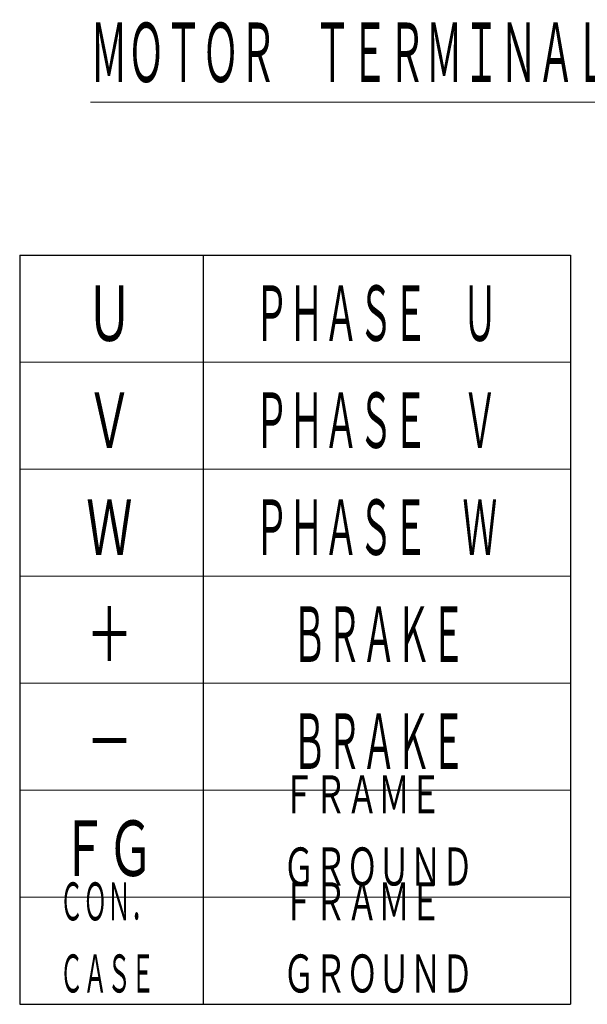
# Model space of a CAD drawing. Header units: millimetres. Extents: x 0 to 1733, y 0 to 1188.
# Tile 3 of 154: x 390 to 511, y 261 to 470. Entities that reach past the tile are written whole.
import ezdxf

# ---------------------------------------------------------------- set-up
doc = ezdxf.new("R2010")
doc.units = ezdxf.units.MM
doc.header["$LTSCALE"] = 0.727559
doc.layers.add('NoLayerName_001', color=7, linetype='Continuous')
doc.styles.get("Standard").update_dxf_attribs({"font": 'txt', "bigfont": 'extfont2'})

msp = doc.modelspace()

# ---------------------------------------------------------------- linework, layer by layer
at = {"layer": 'NoLayerName_001', "color": 7, "linetype": 'Continuous', "lineweight": 25}
for p, q in [((390, 420), (507.11999693, 420)), ((390, 420), (390, 260.58667085)), ((429.03999898, 420), (429.03999898, 260.58667085)), ((507.11999693, 420), (507.11999693, 260.58667085)), ((390, 260.58667085), (507.11999693, 260.58667085))]:
    msp.add_line(p, q, dxfattribs=at)
at = {"layer": 'NoLayerName_001', "color": 4, "linetype": 'Continuous', "lineweight": 13}
for p, q in [((390, 397.22666726), (507.11999693, 397.22666726)), ((390, 374.45333453), (507.11999693, 374.45333453)), ((390, 351.68000179), (507.11999693, 351.68000179)), ((390, 328.90666906), (507.11999693, 328.90666906)), ((390, 306.13333632), (507.11999693, 306.13333632)), ((390, 283.36000358), (507.11999693, 283.36000358))]:
    msp.add_line(p, q, dxfattribs=at)

# ---------------------------------------------------------------- texts
at = {"layer": 'NoLayerName_001', "color": 7, "lineweight": 13, "insert": (405.0290929, 455.45207205), "char_height": 14.3999996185, "attachment_point": 7}
msp.add_mtext('\\A1;\\W0.5000;\\LＭＯＴＯＲ\u3000ＴＥＲＭＩＮＡＬ\u3000ＣＯＮＮＥＣＴＩＯＮ\\l', dxfattribs=at)
at = {"layer": 'NoLayerName_001', "color": 3, "lineweight": 13, "attachment_point": 7}
for s, insert, char_height in [('\\A1;\\W0.6667;Ｕ', (404.15222198, 400.48000051), 13.4194421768), ('\\A1;\\W0.5000;ＰＨＡＳＥ\u3000Ｕ', (439.89916827, 400.48000051), 13.4194421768), ('\\A1;\\W0.6667;Ｖ', (404.15222198, 377.70666778), 13.4194421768), ('\\A1;\\W0.5000;ＰＨＡＳＥ\u3000Ｖ', (439.89916827, 377.70666778), 13.4194421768), ('\\A1;\\W0.6667;Ｗ', (404.15222198, 354.93333504), 13.4194421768), ('\\A1;\\W0.5000;ＰＨＡＳＥ\u3000Ｗ', (439.89916827, 354.93333504), 13.4194421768), ('\\A1;\\W0.6667;＋', (404.15222198, 332.1600023), 13.4194421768), ('\\A1;\\W0.5000;ＢＲＡＫＥ', (447.95083469, 332.1600023), 13.4194421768), ('\\A1;\\W0.5000;ＢＲＡＫＥ', (447.95083469, 309.38666957), 13.4194421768), ('\\A1;\\W0.6667;－', (404.15222198, 309.38666957), 13.4194421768), ('\\A1;\\W0.6667;ＦＲＡＭＥ\\PＧＲＯＵＮＤ', (445.99542802, 284.98667025), 9.2019033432), ('\\A1;\\W0.6667;ＦＧ', (398.78444447, 286.61333683), 13.4194421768), ('\\A1;\\W0.5000;ＣＯＮ．\\PＣＡＳＥ', (398.47771484, 262.21333751), 9.2019033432), ('\\A1;\\W0.6667;ＦＲＡＭＥ\\PＧＲＯＵＮＤ', (445.99542802, 262.21333751), 9.2019033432)]:
    msp.add_mtext(s, dxfattribs=dict(at, insert=insert, char_height=char_height))

doc.saveas('drawing.dxf')
